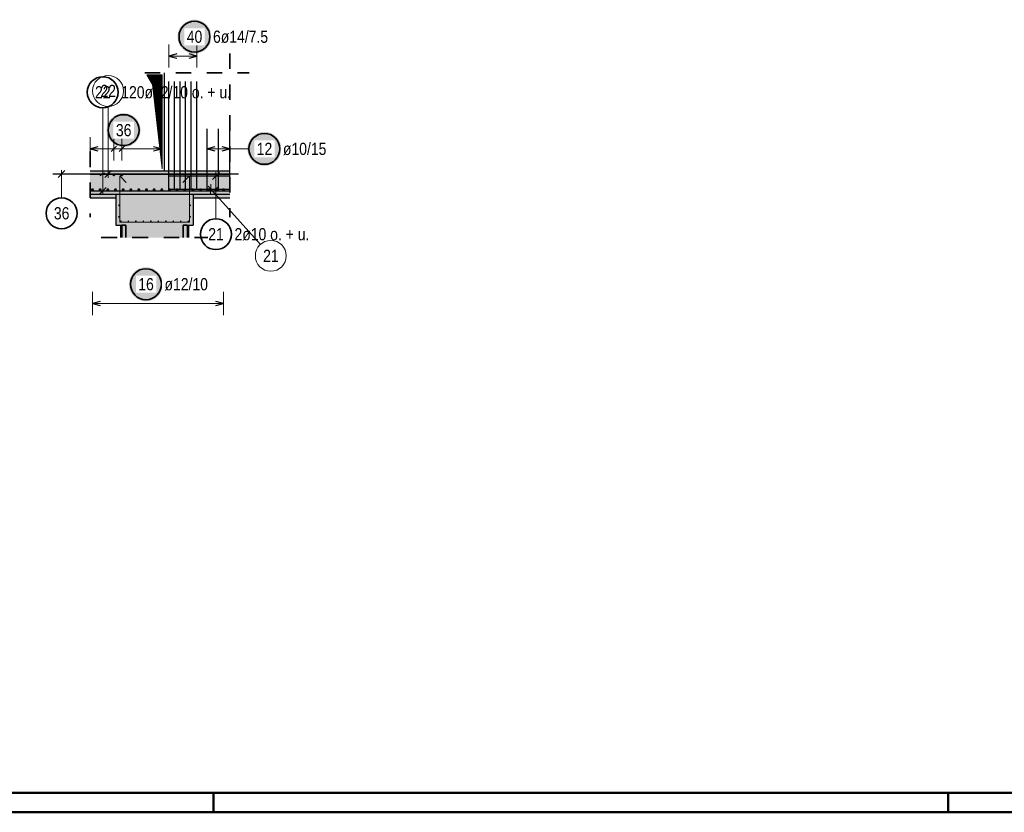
# Model space of a CAD drawing. Header units: millimetres. Extents: x -1.9 to 32.6, y 0 to 21.
# Tile 31 of 59: x 19 to 25.3, y 0 to 5.1. Entities that reach past the tile are written whole.
import ezdxf

# ---------------------------------------------------------------- set-up
doc = ezdxf.new("R2010")
doc.units = ezdxf.units.MM
doc.linetypes.add('HIDDEN', pattern=[0.375, 0.25, -0.125])
doc.layers.add('Achsen', color=7, linetype='Continuous', lineweight=20)
doc.layers.add('nplo Bewehrung', color=7, linetype='Continuous', lineweight=20)
doc.styles.add('Arial Narrow', font='ARIALN.TTF')

msp = doc.modelspace()

# ---------------------------------------------------------------- hatches: boundary and pattern name
at = {"lineweight": 25, "true_color": 0xffffff}
for points in [[(20.211589, 5.013994), (20.211522, 5.017833), (20.211321, 5.021668), (20.210986, 5.025492), (20.210518, 5.029303), (20.209918, 5.033096), (20.209185, 5.036865), (20.208321, 5.040606), (20.207327, 5.044314), (20.206205, 5.047986), (20.204955, 5.051617), (20.203579, 5.055201), (20.202079, 5.058735), (20.200456, 5.062215), (20.198713, 5.065636), (20.196851, 5.068994), (20.194874, 5.072285), (20.192783, 5.075506), (20.190581, 5.078651), (20.18827, 5.081717), (20.185854, 5.084701), (20.183335, 5.087599), (20.180716, 5.090407), (20.178001, 5.093122), (20.175193, 5.09574), (20.172295, 5.098259), (20.169311, 5.100675), (20.166245, 5.102986), (20.1631, 5.105188), (20.15988, 5.10728), (20.156589, 5.109257), (20.153231, 5.111119), (20.14981, 5.112862), (20.14633, 5.114484), (20.142795, 5.115985), (20.139211, 5.11736), (20.135581, 5.118611), (20.131909, 5.119733), (20.1282, 5.120727), (20.124459, 5.121591), (20.12069, 5.122323), (20.116898, 5.122924), (20.113087, 5.123392), (20.109262, 5.123726), (20.105428, 5.123927), (20.101589, 5.123994), (20.09775, 5.123927), (20.093915, 5.123726), (20.090091, 5.123392), (20.08628, 5.122924), (20.082487, 5.122323), (20.078718, 5.121591), (20.074977, 5.120727), (20.071269, 5.119733), (20.067597, 5.118611), (20.063966, 5.11736), (20.060382, 5.115985), (20.056848, 5.114484), (20.053368, 5.112862), (20.049947, 5.111119), (20.046589, 5.109257), (20.043298, 5.10728), (20.040077, 5.105188), (20.036932, 5.102986), (20.033866, 5.100675), (20.030882, 5.098259), (20.027984, 5.09574), (20.025176, 5.093122), (20.022461, 5.090407), (20.019843, 5.087599), (20.017324, 5.084701), (20.014907, 5.081717), (20.012597, 5.078651), (20.010395, 5.075506), (20.008303, 5.072285), (20.006326, 5.068994), (20.004464, 5.065636), (20.002721, 5.062215), (20.001099, 5.058735), (19.999598, 5.055201), (19.998222, 5.051617), (19.996972, 5.047986), (19.99585, 5.044314), (19.994856, 5.040606), (19.993992, 5.036865), (19.99326, 5.033096), (19.992659, 5.029303), (19.992191, 5.025492), (19.991857, 5.021668), (19.991656, 5.017833), (19.991589, 5.013994), (19.991656, 5.010155), (19.991857, 5.006321), (19.992191, 5.002496), (19.992659, 4.998685), (19.99326, 4.994893), (19.993992, 4.991124), (19.994856, 4.987383), (19.99585, 4.983674), (19.996972, 4.980002), (19.998222, 4.976372), (19.999598, 4.972788), (20.001099, 4.969253), (20.002721, 4.965773), (20.004464, 4.962352), (20.006326, 4.958994), (20.008303, 4.955703), (20.010395, 4.952483), (20.012597, 4.949338), (20.014907, 4.946272), (20.017324, 4.943288), (20.019843, 4.94039), (20.022461, 4.937582), (20.025176, 4.934867), (20.027984, 4.932248), (20.030882, 4.929729), (20.033866, 4.927313), (20.036932, 4.925002), (20.040077, 4.9228), (20.043298, 4.920709), (20.046589, 4.918731), (20.049947, 4.91687), (20.053368, 4.915127), (20.056848, 4.913504), (20.060382, 4.912004), (20.063966, 4.910628), (20.067597, 4.909378), (20.071269, 4.908256), (20.074977, 4.907262), (20.078718, 4.906398), (20.082487, 4.905665), (20.08628, 4.905065), (20.090091, 4.904597), (20.093915, 4.904262), (20.09775, 4.904061), (20.101589, 4.903994), (20.105428, 4.904061), (20.109262, 4.904262), (20.113087, 4.904597), (20.116898, 4.905065), (20.12069, 4.905665), (20.124459, 4.906398), (20.1282, 4.907262), (20.131909, 4.908256), (20.135581, 4.909378), (20.139211, 4.910628), (20.142795, 4.912004), (20.14633, 4.913504), (20.14981, 4.915127), (20.153231, 4.91687), (20.156589, 4.918731), (20.15988, 4.920709), (20.1631, 4.9228), (20.166245, 4.925002), (20.169311, 4.927313), (20.172295, 4.929729), (20.175193, 4.932248), (20.178001, 4.934867), (20.180716, 4.937582), (20.183335, 4.94039), (20.185854, 4.943288), (20.18827, 4.946272), (20.190581, 4.949338), (20.192783, 4.952483), (20.194874, 4.955703), (20.196851, 4.958994), (20.198713, 4.962352), (20.200456, 4.965773), (20.202079, 4.969253), (20.203579, 4.972788), (20.204955, 4.976372), (20.206205, 4.980002), (20.207327, 4.983674), (20.208321, 4.987383), (20.209185, 4.991124), (20.209918, 4.994893), (20.210518, 4.998685), (20.210986, 5.002496), (20.211321, 5.006321)], [(19.753281, 4.410018), (19.753214, 4.413857), (19.753013, 4.417691), (19.752678, 4.421516), (19.75221, 4.425327), (19.751609, 4.429119), (19.750877, 4.432888), (19.750013, 4.436629), (19.749019, 4.440338), (19.747897, 4.44401), (19.746647, 4.44764), (19.745271, 4.451225), (19.743771, 4.454759), (19.742148, 4.458239), (19.740405, 4.46166), (19.738543, 4.465018), (19.736566, 4.468309), (19.734475, 4.471529), (19.732272, 4.474674), (19.729962, 4.477741), (19.727545, 4.480724), (19.725026, 4.483622), (19.722408, 4.48643), (19.719693, 4.489145), (19.716885, 4.491764), (19.713987, 4.494283), (19.711003, 4.496699), (19.707937, 4.49901), (19.704792, 4.501212), (19.701572, 4.503303), (19.698281, 4.505281), (19.694922, 4.507142), (19.691501, 4.508885), (19.688022, 4.510508), (19.684487, 4.512008), (19.680903, 4.513384), (19.677272, 4.514634), (19.673601, 4.515757), (19.669892, 4.51675), (19.666151, 4.517614), (19.662382, 4.518347), (19.65859, 4.518947), (19.654779, 4.519415), (19.650954, 4.51975), (19.647119, 4.519951), (19.643281, 4.520018), (19.639442, 4.519951), (19.635607, 4.51975), (19.631782, 4.519415), (19.627971, 4.518947), (19.624179, 4.518347), (19.62041, 4.517614), (19.616669, 4.51675), (19.61296, 4.515757), (19.609289, 4.514634), (19.605658, 4.513384), (19.602074, 4.512008), (19.598539, 4.510508), (19.59506, 4.508885), (19.591639, 4.507142), (19.588281, 4.505281), (19.584989, 4.503303), (19.581769, 4.501212), (19.578624, 4.49901), (19.575558, 4.496699), (19.572574, 4.494283), (19.569676, 4.491764), (19.566868, 4.489145), (19.564153, 4.48643), (19.561535, 4.483622), (19.559016, 4.480724), (19.556599, 4.477741), (19.554289, 4.474674), (19.552086, 4.471529), (19.549995, 4.468309), (19.548018, 4.465018), (19.546156, 4.46166), (19.544413, 4.458239), (19.542791, 4.454759), (19.54129, 4.451225), (19.539914, 4.44764), (19.538664, 4.44401), (19.537542, 4.440338), (19.536548, 4.436629), (19.535684, 4.432888), (19.534952, 4.429119), (19.534351, 4.425327), (19.533883, 4.421516), (19.533548, 4.417691), (19.533348, 4.413857), (19.533281, 4.410018), (19.533348, 4.406179), (19.533548, 4.402345), (19.533883, 4.39852), (19.534351, 4.394709), (19.534952, 4.390917), (19.535684, 4.387148), (19.536548, 4.383406), (19.537542, 4.379698), (19.538664, 4.376026), (19.539914, 4.372396), (19.54129, 4.368811), (19.542791, 4.365277), (19.544413, 4.361797), (19.546156, 4.358376), (19.548018, 4.355018), (19.549995, 4.351727), (19.552086, 4.348507), (19.554289, 4.345361), (19.556599, 4.342295), (19.559016, 4.339311), (19.561535, 4.336413), (19.564153, 4.333605), (19.566868, 4.33089), (19.569676, 4.328272), (19.572574, 4.325753), (19.575558, 4.323337), (19.578624, 4.321026), (19.581769, 4.318824), (19.584989, 4.316733), (19.588281, 4.314755), (19.591639, 4.312894), (19.59506, 4.31115), (19.598539, 4.309528), (19.602074, 4.308028), (19.605658, 4.306652), (19.609289, 4.305402), (19.61296, 4.304279), (19.616669, 4.303285), (19.62041, 4.302422), (19.624179, 4.301689), (19.627971, 4.301088), (19.631782, 4.30062), (19.635607, 4.300286), (19.639442, 4.300085), (19.643281, 4.300018), (19.647119, 4.300085), (19.650954, 4.300286), (19.654779, 4.30062), (19.65859, 4.301088), (19.662382, 4.301689), (19.666151, 4.302422), (19.669892, 4.303285), (19.673601, 4.304279), (19.677272, 4.305402), (19.680903, 4.306652), (19.684487, 4.308028), (19.688022, 4.309528), (19.691501, 4.31115), (19.694922, 4.312894), (19.698281, 4.314755), (19.701572, 4.316733), (19.704792, 4.318824), (19.707937, 4.321026), (19.711003, 4.323337), (19.713987, 4.325753), (19.716885, 4.328272), (19.719693, 4.33089), (19.722408, 4.333605), (19.725026, 4.336413), (19.727545, 4.339311), (19.729962, 4.342295), (19.732272, 4.345361), (19.734475, 4.348507), (19.736566, 4.351727), (19.738543, 4.355018), (19.740405, 4.358376), (19.742148, 4.361797), (19.743771, 4.365277), (19.745271, 4.368811), (19.746647, 4.372396), (19.747897, 4.376026), (19.749019, 4.379698), (19.750013, 4.383406), (19.750877, 4.387148), (19.751609, 4.390917), (19.75221, 4.394709), (19.752678, 4.39852), (19.753013, 4.402345)], [(20.663718, 4.288994), (20.663651, 4.292833), (20.66345, 4.296668), (20.663115, 4.300492), (20.662647, 4.304303), (20.662047, 4.308096), (20.661314, 4.311865), (20.66045, 4.315606), (20.659456, 4.319314), (20.658334, 4.322986), (20.657084, 4.326617), (20.655708, 4.330201), (20.654208, 4.333735), (20.652585, 4.337215), (20.650842, 4.340636), (20.64898, 4.343994), (20.647003, 4.347285), (20.644912, 4.350506), (20.64271, 4.353651), (20.640399, 4.356717), (20.637983, 4.359701), (20.635464, 4.362599), (20.632845, 4.365407), (20.63013, 4.368122), (20.627322, 4.37074), (20.624424, 4.373259), (20.62144, 4.375675), (20.618374, 4.377986), (20.615229, 4.380188), (20.612009, 4.38228), (20.608718, 4.384257), (20.60536, 4.386119), (20.601938, 4.387862), (20.598459, 4.389484), (20.594924, 4.390985), (20.59134, 4.39236), (20.58771, 4.393611), (20.584038, 4.394733), (20.580329, 4.395727), (20.576588, 4.396591), (20.572819, 4.397323), (20.569027, 4.397924), (20.565216, 4.398392), (20.561391, 4.398726), (20.557557, 4.398927), (20.553718, 4.398994), (20.549879, 4.398927), (20.546044, 4.398726), (20.54222, 4.398392), (20.538409, 4.397924), (20.534616, 4.397323), (20.530847, 4.396591), (20.527106, 4.395727), (20.523398, 4.394733), (20.519726, 4.393611), (20.516095, 4.39236), (20.512511, 4.390985), (20.508977, 4.389484), (20.505497, 4.387862), (20.502076, 4.386119), (20.498718, 4.384257), (20.495427, 4.38228), (20.492206, 4.380188), (20.489061, 4.377986), (20.485995, 4.375675), (20.483011, 4.373259), (20.480113, 4.37074), (20.477305, 4.368122), (20.47459, 4.365407), (20.471972, 4.362599), (20.469453, 4.359701), (20.467036, 4.356717), (20.464726, 4.353651), (20.462524, 4.350506), (20.460432, 4.347285), (20.458455, 4.343994), (20.456593, 4.340636), (20.45485, 4.337215), (20.453228, 4.333735), (20.451727, 4.330201), (20.450351, 4.326617), (20.449101, 4.322986), (20.447979, 4.319314), (20.446985, 4.315606), (20.446121, 4.311865), (20.445389, 4.308096), (20.444788, 4.304303), (20.44432, 4.300492), (20.443986, 4.296668), (20.443785, 4.292833), (20.443718, 4.288994), (20.443785, 4.285155), (20.443986, 4.281321), (20.44432, 4.277496), (20.444788, 4.273685), (20.445389, 4.269893), (20.446121, 4.266124), (20.446985, 4.262383), (20.447979, 4.258674), (20.449101, 4.255002), (20.450351, 4.251372), (20.451727, 4.247788), (20.453228, 4.244253), (20.45485, 4.240773), (20.456593, 4.237352), (20.458455, 4.233994), (20.460432, 4.230703), (20.462524, 4.227483), (20.464726, 4.224338), (20.467036, 4.221272), (20.469453, 4.218288), (20.471972, 4.21539), (20.47459, 4.212582), (20.477305, 4.209867), (20.480113, 4.207248), (20.483011, 4.204729), (20.485995, 4.202313), (20.489061, 4.200002), (20.492206, 4.1978), (20.495427, 4.195709), (20.498718, 4.193731), (20.502076, 4.19187), (20.505497, 4.190127), (20.508977, 4.188504), (20.512511, 4.187004), (20.516095, 4.185628), (20.519726, 4.184378), (20.523398, 4.183256), (20.527106, 4.182262), (20.530847, 4.181398), (20.534616, 4.180665), (20.538409, 4.180065), (20.54222, 4.179597), (20.546044, 4.179262), (20.549879, 4.179061), (20.553718, 4.178994), (20.557557, 4.179061), (20.561391, 4.179262), (20.565216, 4.179597), (20.569027, 4.180065), (20.572819, 4.180665), (20.576588, 4.181398), (20.580329, 4.182262), (20.584038, 4.183256), (20.58771, 4.184378), (20.59134, 4.185628), (20.594924, 4.187004), (20.598459, 4.188504), (20.601938, 4.190127), (20.60536, 4.19187), (20.608718, 4.193731), (20.612009, 4.195709), (20.615229, 4.1978), (20.618374, 4.200002), (20.62144, 4.202313), (20.624424, 4.204729), (20.627322, 4.207248), (20.63013, 4.209867), (20.632845, 4.212582), (20.635464, 4.21539), (20.637983, 4.218288), (20.640399, 4.221272), (20.64271, 4.224338), (20.644912, 4.227483), (20.647003, 4.230703), (20.64898, 4.233994), (20.650842, 4.237352), (20.652585, 4.240773), (20.654208, 4.244253), (20.655708, 4.247788), (20.657084, 4.251372), (20.658334, 4.255002), (20.659456, 4.258674), (20.66045, 4.262383), (20.661314, 4.266124), (20.662047, 4.269893), (20.662647, 4.273685), (20.663115, 4.277496), (20.66345, 4.281321)], [(19.897898, 3.413994), (19.897831, 3.417833), (19.89763, 3.421668), (19.897295, 3.425492), (19.896827, 3.429303), (19.896226, 3.433096), (19.895494, 3.436865), (19.89463, 3.440606), (19.893636, 3.444314), (19.892514, 3.447986), (19.891264, 3.451617), (19.889888, 3.455201), (19.888388, 3.458735), (19.886765, 3.462215), (19.885022, 3.465636), (19.88316, 3.468994), (19.881183, 3.472285), (19.879092, 3.475506), (19.876889, 3.478651), (19.874579, 3.481717), (19.872162, 3.484701), (19.869644, 3.487599), (19.867025, 3.490407), (19.86431, 3.493122), (19.861502, 3.49574), (19.858604, 3.498259), (19.85562, 3.500675), (19.852554, 3.502986), (19.849409, 3.505188), (19.846189, 3.50728), (19.842898, 3.509257), (19.839539, 3.511119), (19.836118, 3.512862), (19.832639, 3.514484), (19.829104, 3.515985), (19.82552, 3.51736), (19.821889, 3.518611), (19.818218, 3.519733), (19.814509, 3.520727), (19.810768, 3.521591), (19.806999, 3.522323), (19.803207, 3.522924), (19.799396, 3.523392), (19.795571, 3.523726), (19.791737, 3.523927), (19.787898, 3.523994), (19.784059, 3.523927), (19.780224, 3.523726), (19.776399, 3.523392), (19.772589, 3.522924), (19.768796, 3.522323), (19.765027, 3.521591), (19.761286, 3.520727), (19.757577, 3.519733), (19.753906, 3.518611), (19.750275, 3.51736), (19.746691, 3.515985), (19.743157, 3.514484), (19.739677, 3.512862), (19.736256, 3.511119), (19.732898, 3.509257), (19.729606, 3.50728), (19.726386, 3.505188), (19.723241, 3.502986), (19.720175, 3.500675), (19.717191, 3.498259), (19.714293, 3.49574), (19.711485, 3.493122), (19.70877, 3.490407), (19.706152, 3.487599), (19.703633, 3.484701), (19.701216, 3.481717), (19.698906, 3.478651), (19.696703, 3.475506), (19.694612, 3.472285), (19.692635, 3.468994), (19.690773, 3.465636), (19.68903, 3.462215), (19.687408, 3.458735), (19.685907, 3.455201), (19.684531, 3.451617), (19.683281, 3.447986), (19.682159, 3.444314), (19.681165, 3.440606), (19.680301, 3.436865), (19.679569, 3.433096), (19.678968, 3.429303), (19.6785, 3.425492), (19.678166, 3.421668), (19.677965, 3.417833), (19.677898, 3.413994), (19.677965, 3.410155), (19.678166, 3.406321), (19.6785, 3.402496), (19.678968, 3.398685), (19.679569, 3.394893), (19.680301, 3.391124), (19.681165, 3.387383), (19.682159, 3.383674), (19.683281, 3.380002), (19.684531, 3.376372), (19.685907, 3.372788), (19.687408, 3.369253), (19.68903, 3.365773), (19.690773, 3.362352), (19.692635, 3.358994), (19.694612, 3.355703), (19.696703, 3.352483), (19.698906, 3.349338), (19.701216, 3.346272), (19.703633, 3.343288), (19.706152, 3.34039), (19.70877, 3.337582), (19.711485, 3.334867), (19.714293, 3.332248), (19.717191, 3.329729), (19.720175, 3.327313), (19.723241, 3.325002), (19.726386, 3.3228), (19.729606, 3.320709), (19.732898, 3.318731), (19.736256, 3.31687), (19.739677, 3.315127), (19.743157, 3.313504), (19.746691, 3.312004), (19.750275, 3.310628), (19.753906, 3.309378), (19.757577, 3.308256), (19.761286, 3.307262), (19.765027, 3.306398), (19.768796, 3.305665), (19.772589, 3.305065), (19.776399, 3.304597), (19.780224, 3.304262), (19.784059, 3.304061), (19.787898, 3.303994), (19.791737, 3.304061), (19.795571, 3.304262), (19.799396, 3.304597), (19.803207, 3.305065), (19.806999, 3.305665), (19.810768, 3.306398), (19.814509, 3.307262), (19.818218, 3.308256), (19.821889, 3.309378), (19.82552, 3.310628), (19.829104, 3.312004), (19.832639, 3.313504), (19.836118, 3.315127), (19.839539, 3.31687), (19.842898, 3.318731), (19.846189, 3.320709), (19.849409, 3.3228), (19.852554, 3.325002), (19.85562, 3.327313), (19.858604, 3.329729), (19.861502, 3.332248), (19.86431, 3.334867), (19.867025, 3.337582), (19.869644, 3.34039), (19.872162, 3.343288), (19.874579, 3.346272), (19.876889, 3.349338), (19.879092, 3.352483), (19.881183, 3.355703), (19.88316, 3.358994), (19.885022, 3.362352), (19.886765, 3.365773), (19.888388, 3.369253), (19.889888, 3.372788), (19.891264, 3.376372), (19.892514, 3.380002), (19.893636, 3.383674), (19.89463, 3.387383), (19.895494, 3.391124), (19.896226, 3.394893), (19.896827, 3.398685), (19.897295, 3.402496), (19.89763, 3.406321)]]:
    msp.add_hatch(color=7, dxfattribs=at).paths.add_polyline_path(points)
at = {"lineweight": 13}
h = msp.add_hatch(dxfattribs=at)
h.set_pattern_fill('Mau', color=6, scale=0.01, angle=45, style=0, pattern_type=2)
h.set_pattern_definition([(45, (0, 0), (-0.00183847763, 0.00183847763), [])])
h.paths.add_polyline_path([(19.793168, 4.768369), (19.830668, 4.705869), (19.893168, 4.15905), (19.893168, 4.768369)])
at = {"lineweight": 13, "true_color": 0xcef2bf}
msp.add_hatch(color=254, dxfattribs=at).paths.add_polyline_path([(19.426826, 3.99655), (20.331247, 3.99655), (20.331247, 4.14655), (19.426826, 4.14655)])
at = {"lineweight": 13, "true_color": 0xeaffea}
for points in [[(19.593488, 3.97155), (19.593488, 3.99655), (19.426826, 3.99655), (19.426826, 3.97155)], [(20.331247, 3.97155), (20.331247, 3.99655), (20.093488, 3.99655), (20.093488, 3.97155)]]:
    msp.add_hatch(color=7, dxfattribs=at).paths.add_polyline_path(points)
at = {"lineweight": 13, "true_color": 0xd7ffd7}
for points in [[(19.593488, 3.796549), (20.093488, 3.796549), (20.093488, 3.996549), (19.593488, 3.996549)], [(19.631023, 3.71578), (20.055313, 3.71578), (20.055313, 3.796549), (19.631023, 3.796549)]]:
    msp.add_hatch(color=254, dxfattribs=at).paths.add_polyline_path(points)

# ---------------------------------------------------------------- linework, layer by layer
at = {"color": 5, "linetype": 'Continuous', "lineweight": 18, "ltscale": 2}
for p, q in [((19.936668, 4.963994), (19.936668, 4.813994)), ((20.116549, 4.813994), (20.116549, 4.963994)), ((20.116549, 4.888994), (19.936668, 4.888994)), ((19.508163, 4.555002), (19.508163, 3.99205)), ((19.426326, 4.364017), (19.426326, 4.214017)), ((19.580106, 4.364017), (19.580106, 4.214017)), ((19.631366, 4.364017), (19.631367, 4.214017)), ((19.887667, 4.214017), (19.887667, 4.364017)), ((20.183168, 4.363994), (20.183168, 4.213994)), ((20.330742, 4.213994), (20.330742, 4.363994)), ((19.426326, 4.289017), (19.887667, 4.289017)), ((20.330742, 4.288994), (20.183168, 4.288994)), ((20.453718, 4.288994), (20.330742, 4.288994)), ((19.242, 3.972557), (19.242001, 4.151761)), ((20.240488, 3.837465), (20.240488, 4.13905)), ((19.441439, 3.363994), (19.441439, 3.213994)), ((20.289571, 3.213994), (20.289571, 3.363994)), ((19.441439, 3.288994), (20.289571, 3.288994))]:
    msp.add_line(p, q, dxfattribs=at)
at = {"color": 2, "linetype": 'HIDDEN', "lineweight": 35, "ltscale": 0.25}
for p, q in [((20.331247, 4.905869), (20.331247, 3.84655)), ((19.780668, 4.780869), (20.456247, 4.780869)), ((19.426826, 4.27155), (19.426826, 3.84655)), ((19.631023, 3.796549), (19.639914, 3.796549)), ((19.639914, 3.796549), (19.65821, 3.796549)), ((19.65821, 3.796549), (19.65821, 3.71578)), ((20.028126, 3.796549), (20.046421, 3.796549)), ((20.028126, 3.796549), (20.028126, 3.71578)), ((20.046421, 3.796549), (20.055313, 3.796549)), ((19.498168, 3.71578), (19.752395, 3.71578)), ((19.502395, 3.71578), (20.188168, 3.71578))]:
    msp.add_line(p, q, dxfattribs=at)
at = {"color": 3, "linetype": 'Continuous', "lineweight": 25, "ltscale": 2}
for p, q in [((19.986668, 4.902392), (19.936668, 4.888994)), ((19.936668, 4.888994), (19.986668, 4.875597)), ((20.116549, 4.888994), (20.066549, 4.902392)), ((20.066549, 4.875597), (20.116549, 4.888994)), ((19.936668, 4.02455), (19.936668, 4.72455)), ((19.972644, 4.02455), (19.972644, 4.72455)), ((20.00862, 4.02455), (20.00862, 4.72455)), ((20.044597, 4.02455), (20.044597, 4.72455)), ((20.080573, 4.02455), (20.080573, 4.72455)), ((20.116549, 4.02455), (20.116549, 4.72455)), ((20.183168, 4.01905), (20.183168, 4.41905)), ((20.256955, 4.01905), (20.256955, 4.41905)), ((20.330742, 4.01905), (20.330742, 4.41905)), ((19.476326, 4.302414), (19.426326, 4.289017)), ((19.426326, 4.289017), (19.476326, 4.275619)), ((19.597784, 4.306695), (19.562429, 4.271339)), ((19.649044, 4.306695), (19.613689, 4.271339)), ((19.887667, 4.289017), (19.837667, 4.302415)), ((19.837667, 4.27562), (19.887667, 4.289017)), ((20.233168, 4.302392), (20.183168, 4.288994)), ((20.183168, 4.288994), (20.233168, 4.275597)), ((20.330742, 4.288994), (20.280742, 4.302392)), ((20.280742, 4.275597), (20.330742, 4.288994)), ((19.264098, 4.148858), (19.219904, 4.104664)), ((19.185712, 4.126761), (20.385712, 4.12676)), ((19.426826, 4.12605), (20.331247, 4.12605)), ((19.930668, 4.11405), (20.331247, 4.11405)), ((20.262585, 4.136147), (20.218391, 4.091953)), ((19.426826, 4.01705), (20.331247, 4.01705)), ((19.486066, 3.994953), (19.53026, 4.039147)), ((19.930668, 4.02905), (20.331247, 4.02905)), ((19.491439, 3.302392), (19.441439, 3.288994)), ((19.441439, 3.288994), (19.491439, 3.275597)), ((20.289571, 3.288994), (20.239571, 3.302392)), ((20.239571, 3.275597), (20.289571, 3.288994))]:
    msp.add_line(p, q, dxfattribs=at)
at = {"color": 6, "linetype": 'Continuous', "lineweight": 13}
for p, q in [((19.793168, 4.768369), (19.893168, 4.768369)), ((19.793168, 4.768369), (19.830668, 4.705869)), ((19.893168, 4.768369), (19.893168, 4.15905)), ((19.830668, 4.705869), (19.893168, 4.15905))]:
    msp.add_line(p, q, dxfattribs=at)
at = {"color": 9, "linetype": 'Continuous', "lineweight": 0, "ltscale": 2}
for p, q in [((19.543177, 4.563337), (19.543177, 4.10105)), ((19.52108, 4.103953), (19.565275, 4.148147)), ((20.528299, 3.671708), (20.18951, 4.047621)), ((20.207868, 4.060258), (20.204626, 3.997842))]:
    msp.add_line(p, q, dxfattribs=at)
at = {"color": 3, "linetype": 'Continuous', "lineweight": 25}
for p, q in [((19.490693, 4.116701), (19.522015, 4.134241)), ((20.228655, 4.017721), (20.256219, 4.045285))]:
    msp.add_line(p, q, dxfattribs=at)
at = {"color": 4, "linetype": 'Continuous', "lineweight": 50}
for p, q in [((0.5, 0.125), (29.6, 0.125)), ((20.225, 0), (20.225, 0.125)), ((24.975, 0), (24.975, 0.125)), ((0, 0), (29.725, 0))]:
    msp.add_line(p, q, dxfattribs=at)
at = {"color": 2, "linetype": 'Continuous', "lineweight": 35, "ltscale": 2}
for centre in [(20.101589, 5.013994), (19.508163, 4.655002), (19.643281, 4.410018), (20.553718, 4.288994), (19.242, 3.872557), (20.240488, 3.737465), (19.787898, 3.413994)]:
    msp.add_circle(centre, 0.1, dxfattribs=at)
at = {"color": 9, "linetype": 'Continuous', "lineweight": 0, "ltscale": 2}
for centre in [(19.543177, 4.663337), (20.595247, 3.597425)]:
    msp.add_circle(centre, 0.1, dxfattribs=at)
at = {"color": 4, "linetype": 'Continuous', "lineweight": 50, "ltscale": 2}
for centre, radius in [((19.580107, 4.12105), 0.003), ((19.580107, 4.12105), 0.003), ((19.580107, 4.12105), 0.0027), ((19.580107, 4.12105), 0.0021), ((19.580107, 4.12105), 0.0015), ((19.580107, 4.12105), 0.0009), ((19.580107, 4.12105), 0.0003), ((19.631367, 4.12105), 0.003), ((19.631367, 4.12105), 0.003), ((19.631367, 4.12105), 0.0027), ((19.631367, 4.12105), 0.0021), ((19.631367, 4.12105), 0.0015), ((19.631367, 4.12105), 0.0009), ((19.631367, 4.12105), 0.0003), ((19.441439, 4.02455), 0.003), ((19.441439, 4.02455), 0.003), ((19.441439, 4.02455), 0.0027), ((19.441439, 4.02455), 0.0021), ((19.441439, 4.02455), 0.0015), ((19.441439, 4.02455), 0.0009), ((19.441439, 4.02455), 0.0003), ((19.491329, 4.02455), 0.003), ((19.491329, 4.02455), 0.003), ((19.491329, 4.02455), 0.0027), ((19.491329, 4.02455), 0.0021), ((19.491329, 4.02455), 0.0015), ((19.491329, 4.02455), 0.0009), ((19.491329, 4.02455), 0.0003), ((19.541219, 4.02455), 0.003), ((19.541219, 4.02455), 0.003), ((19.541219, 4.02455), 0.0027), ((19.541219, 4.02455), 0.0021), ((19.541219, 4.02455), 0.0015), ((19.541219, 4.02455), 0.0009), ((19.541219, 4.02455), 0.0003), ((19.591109, 4.02455), 0.003), ((19.591109, 4.02455), 0.003), ((19.591109, 4.02455), 0.0027), ((19.591109, 4.02455), 0.0021), ((19.591109, 4.02455), 0.0015), ((19.591109, 4.02455), 0.0009), ((19.591109, 4.02455), 0.0003), ((19.640999, 4.02455), 0.003), ((19.640999, 4.02455), 0.003), ((19.640999, 4.02455), 0.0027), ((19.640999, 4.02455), 0.0021), ((19.640999, 4.02455), 0.0015), ((19.640999, 4.02455), 0.0009), ((19.640999, 4.02455), 0.0003), ((19.690889, 4.02455), 0.003), ((19.690889, 4.02455), 0.003), ((19.690889, 4.02455), 0.0027), ((19.690889, 4.02455), 0.0021), ((19.690889, 4.02455), 0.0015), ((19.690889, 4.02455), 0.0009), ((19.690889, 4.02455), 0.0003), ((19.74078, 4.02455), 0.003), ((19.74078, 4.02455), 0.003), ((19.74078, 4.02455), 0.0027), ((19.74078, 4.02455), 0.0021), ((19.74078, 4.02455), 0.0015), ((19.74078, 4.02455), 0.0009), ((19.74078, 4.02455), 0.0003), ((19.79067, 4.02455), 0.003), ((19.79067, 4.02455), 0.003), ((19.79067, 4.02455), 0.0027), ((19.79067, 4.02455), 0.0021), ((19.79067, 4.02455), 0.0015), ((19.79067, 4.02455), 0.0009), ((19.79067, 4.02455), 0.0003), ((19.84056, 4.02455), 0.003), ((19.84056, 4.02455), 0.003), ((19.84056, 4.02455), 0.0027), ((19.84056, 4.02455), 0.0021), ((19.84056, 4.02455), 0.0015), ((19.84056, 4.02455), 0.0009), ((19.84056, 4.02455), 0.0003), ((19.89045, 4.02455), 0.003), ((19.89045, 4.02455), 0.003), ((19.89045, 4.02455), 0.0027), ((19.89045, 4.02455), 0.0021), ((19.89045, 4.02455), 0.0015), ((19.89045, 4.02455), 0.0009), ((19.89045, 4.02455), 0.0003), ((19.94034, 4.02455), 0.003), ((19.94034, 4.02455), 0.003), ((19.94034, 4.02455), 0.0027), ((19.94034, 4.02455), 0.0021), ((19.94034, 4.02455), 0.0015), ((19.94034, 4.02455), 0.0009), ((19.94034, 4.02455), 0.0003), ((19.99023, 4.02455), 0.003), ((19.99023, 4.02455), 0.003), ((19.99023, 4.02455), 0.0027), ((19.99023, 4.02455), 0.0021), ((19.99023, 4.02455), 0.0015), ((19.99023, 4.02455), 0.0009), ((19.99023, 4.02455), 0.0003), ((20.04012, 4.02455), 0.003), ((20.04012, 4.02455), 0.003), ((20.04012, 4.02455), 0.0027), ((20.04012, 4.02455), 0.0021), ((20.04012, 4.02455), 0.0015), ((20.04012, 4.02455), 0.0009), ((20.04012, 4.02455), 0.0003), ((20.09001, 4.02455), 0.003), ((20.09001, 4.02455), 0.003), ((20.09001, 4.02455), 0.0027), ((20.09001, 4.02455), 0.0021), ((20.09001, 4.02455), 0.0015), ((20.09001, 4.02455), 0.0009), ((20.09001, 4.02455), 0.0003), ((20.1399, 4.02455), 0.003), ((20.1399, 4.02455), 0.003), ((20.1399, 4.02455), 0.0027), ((20.1399, 4.02455), 0.0021), ((20.1399, 4.02455), 0.0015), ((20.1399, 4.02455), 0.0009), ((20.1399, 4.02455), 0.0003), ((20.18979, 4.02455), 0.003), ((20.18979, 4.02455), 0.003), ((20.18979, 4.02455), 0.0027), ((20.18979, 4.02455), 0.0021), ((20.18979, 4.02455), 0.0015), ((20.18979, 4.02455), 0.0009), ((20.18979, 4.02455), 0.0003), ((20.239681, 4.02455), 0.003), ((20.239681, 4.02455), 0.003), ((20.239681, 4.02455), 0.0027), ((20.239681, 4.02455), 0.0021), ((20.239681, 4.02455), 0.0015), ((20.239681, 4.02455), 0.0009), ((20.239681, 4.02455), 0.0003), ((20.289571, 4.02455), 0.003), ((20.289571, 4.02455), 0.003), ((20.289571, 4.02455), 0.0027), ((20.289571, 4.02455), 0.0021), ((20.289571, 4.02455), 0.0015), ((20.289571, 4.02455), 0.0009), ((20.289571, 4.02455), 0.0003)]:
    msp.add_circle(centre, radius, dxfattribs=at)
at = {"layer": 'Achsen', "color": 3, "linetype": 'Continuous', "lineweight": 25}
for p, q in [((19.905668, 4.780869), (19.905668, 4.14655)), ((19.905668, 4.14655), (20.331247, 4.14655)), ((19.623168, 3.796549), (19.623168, 3.71578)), ((20.063168, 3.796549), (20.063168, 3.71578))]:
    msp.add_line(p, q, dxfattribs=at)
at = {"layer": 'nplo Bewehrung', "color": 3, "linetype": 'Continuous', "lineweight": 25}
for p, q in [((19.426826, 4.14655), (20.331247, 4.14655)), ((19.426826, 3.99655), (20.331247, 3.99655)), ((19.426826, 3.99655), (19.593488, 3.99655)), ((19.426826, 3.97155), (19.593488, 3.97155)), ((19.593488, 3.99655), (19.593488, 3.996549)), ((19.593488, 3.996549), (20.093488, 3.996549)), ((19.593488, 3.996549), (19.593488, 3.796549)), ((20.093488, 3.99655), (20.331247, 3.99655)), ((20.093488, 3.99655), (20.093488, 3.996549)), ((20.093488, 3.996549), (20.093488, 3.796549)), ((20.093488, 3.97155), (20.331247, 3.97155)), ((19.593488, 3.796549), (19.631023, 3.796549)), ((19.631023, 3.796549), (19.631023, 3.71578)), ((20.055313, 3.796549), (20.093488, 3.796549)), ((20.055313, 3.796549), (20.055313, 3.71578))]:
    msp.add_line(p, q, dxfattribs=at)
at = {"layer": 'nplo Bewehrung', "color": 9, "linetype": 'Continuous', "lineweight": 0, "ltscale": 2}
for p, q in [((19.617988, 3.816049), (19.617988, 4.114049)), ((19.617988, 4.114049), (19.660414, 4.071623)), ((20.026561, 4.071623), (20.068988, 4.114049)), ((20.068988, 4.114049), (20.068988, 3.816049)), ((20.068988, 3.816049), (19.617988, 3.816049))]:
    msp.add_line(p, q, dxfattribs=at)
for centre, radius in [((19.613488, 3.924049), 0.0025), ((19.613488, 3.924049), 0.0025), ((20.073488, 3.924049), 0.0025), ((20.073488, 3.924049), 0.0025), ((19.613488, 3.849049), 0.0025), ((19.613488, 3.849049), 0.0025), ((19.625488, 3.821049), 0.002), ((19.625488, 3.821049), 0.002), ((19.673932, 3.821049), 0.002), ((19.673932, 3.821049), 0.002), ((19.722377, 3.821049), 0.002), ((19.722377, 3.821049), 0.002), ((19.770821, 3.821049), 0.002), ((19.770821, 3.821049), 0.002), ((19.819265, 3.821049), 0.002), ((19.819265, 3.821049), 0.002), ((19.86771, 3.821049), 0.002), ((19.86771, 3.821049), 0.002), ((19.916154, 3.821049), 0.002), ((19.916154, 3.821049), 0.002), ((19.964599, 3.821049), 0.002), ((19.964599, 3.821049), 0.002), ((20.013043, 3.821049), 0.002), ((20.013043, 3.821049), 0.002), ((20.061488, 3.821049), 0.002), ((20.061488, 3.821049), 0.002), ((20.073488, 3.849049), 0.0025), ((20.073488, 3.849049), 0.0025)]:
    msp.add_circle(centre, radius, dxfattribs=at)

# ---------------------------------------------------------------- texts
at = {"color": 2, "lineweight": 35, "char_height": 0.07875, "attachment_point": 1, "line_spacing_factor": 0.9, "style": 'Arial Narrow'}
for s, insert in [('22', (19.458551, 4.694377)), ('120ø12/10 o. + u.', (19.628163, 4.694377)), ('36', (19.192388, 3.911932)), ('21', (20.190875, 3.77684)), ('2ø10 o. + u.', (20.360488, 3.77684))]:
    msp.add_mtext(s, dxfattribs=dict(at, insert=insert))
at = {"color": 9, "lineweight": 0, "char_height": 0.07875, "attachment_point": 1, "line_spacing_factor": 0.9, "style": 'Arial Narrow'}
for s, insert in [('22', (19.493565, 4.702712)), ('21', (20.545634, 3.6368))]:
    msp.add_mtext(s, dxfattribs=dict(at, insert=insert))

# ---------------------------------------------------------------- next in the draw order: texts
at = {"color": 2, "lineweight": 35, "char_height": 0.07875, "attachment_point": 1, "line_spacing_factor": 0.9, "style": 'Arial Narrow', "bg_fill": 3, "box_fill_scale": 1.2, "bg_fill_color": 256, "bg_fill_true_color": 13158600, "bg_fill_transparency": 0}
for s, insert in [('40', (20.051976, 5.053369)), ('6ø14/7.5', (20.221589, 5.053369)), ('ø10/15', (20.673718, 4.328369)), ('12', (20.504105, 4.328369)), ('16', (19.738285, 3.453369)), ('ø12/10', (19.907898, 3.453369))]:
    msp.add_mtext(s, dxfattribs=dict(at, insert=insert))
at = {"color": 2, "lineweight": 35, "insert": (19.593668, 4.449393), "char_height": 0.07875, "attachment_point": 1, "rotation": 0.00007, "line_spacing_factor": 0.9, "style": 'Arial Narrow', "bg_fill": 3, "box_fill_scale": 1.2, "bg_fill_color": 256, "bg_fill_true_color": 13158600, "bg_fill_transparency": 0}
msp.add_mtext('36', dxfattribs=at)

doc.saveas('drawing.dxf')
